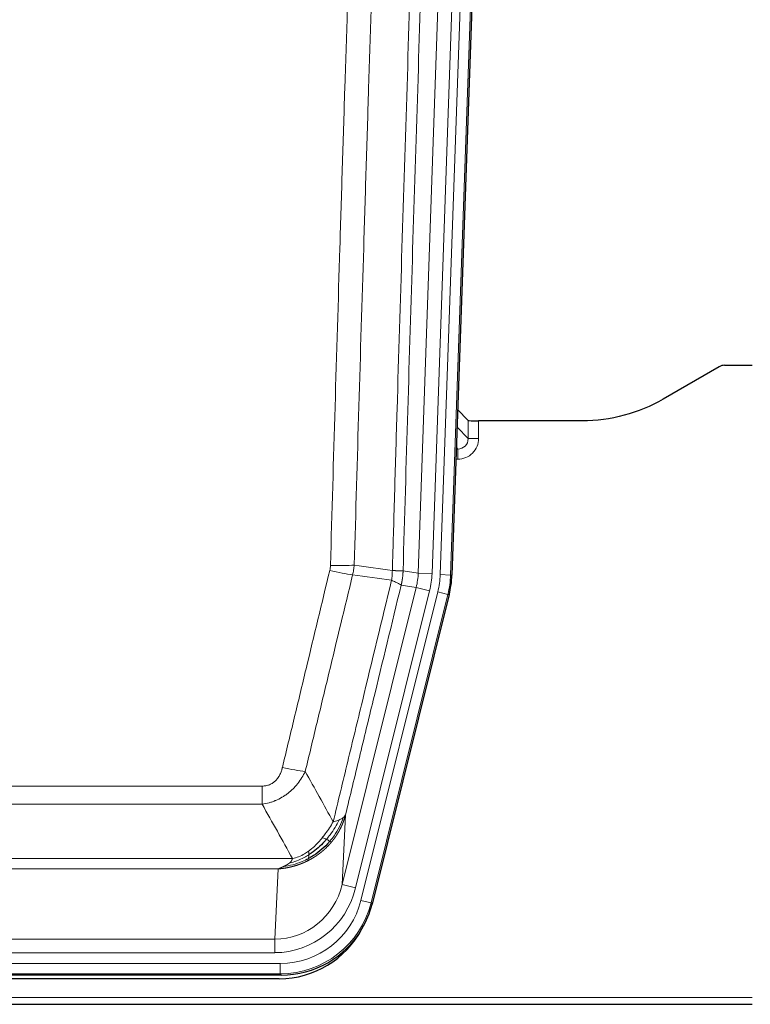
# Model space of a CAD drawing. Header units: inches. Extents: x 0 to 20790, y -12 to 14700.
# Tile 7 of 256: x 3000 to 3210, y 4053 to 4337. Entities that reach past the tile are written whole.
import ezdxf

# ---------------------------------------------------------------- set-up
doc = ezdxf.new("R2010")
doc.units = ezdxf.units.IN
doc.layers.add('1', color=7, linetype='Continuous', true_color=0xffffff)

msp = doc.modelspace()

# ---------------------------------------------------------------- linework, layer by layer
at = {"layer": '1', "color": 110, "linetype": 'Continuous', "lineweight": 13}
for p, q in [((3114.612, 4177.092), (3127.678, 4551.263)), ((3131.67, 4551.124), (3118.604, 4176.953)), ((3120.951, 4176.623), (3134.062, 4552.066)), ((3137.056, 4551.961), (3123.945, 4176.518)), ((3129.024, 4215.837), (3129.013, 4221.068)), ((3125.81, 4219.165), (3129.024, 4215.837)), ((3132.012, 4220.967), (3132.022, 4215.919)), ((3125.589, 4212.83), (3126.031, 4212.83)), ((3126.031, 4212.83), (3125.604, 4213.272)), ((3126.031, 4212.83), (3126.031, 4209.91)), ((3126.031, 4209.91), (3125.487, 4209.91)), ((3110.235, 4177.707), (3114.612, 4177.092)), ((3114.612, 4177.092), (3118.604, 4176.953)), ((3123.945, 4176.518), (3120.951, 4176.623)), ((3123.945, 4176.518), (3124.319, 4176.466)), ((3092.679, 4087.319), (3114.031, 4172.957)), ((3114.031, 4172.957), (3109.679, 4173.569)), ((3114.031, 4172.957), (3117.907, 4171.991)), ((3096.555, 4086.353), (3117.907, 4171.991)), ((3098.08, 4082.726), (3120.254, 4171.661)), ((3123.161, 4170.936), (3100.987, 4082.002)), ((3123.161, 4170.936), (3120.254, 4171.661)), ((3123.534, 4170.884), (3123.161, 4170.936)), ((2864.243, 4115.674), (3069.586, 4115.674)), ((3069.586, 4110.433), (3069.586, 4115.674)), ((3069.586, 4110.433), (2864.243, 4110.433)), ((3093.637, 4107.375), (3092.679, 4087.319)), ((2855.512, 4094.814), (3078.317, 4094.814)), ((3074.205, 4091.784), (2859.625, 4091.784)), ((3073.236, 4071.505), (3074.205, 4091.784)), ((3096.555, 4086.353), (3092.679, 4087.319)), ((3100.987, 4082.002), (3098.08, 4082.726)), ((3100.987, 4082.002), (3101.28, 4081.626)), ((2860.593, 4071.505), (3073.236, 4071.505)), ((3073.236, 4067.641), (3073.236, 4071.505)), ((3073.236, 4067.641), (2860.593, 4067.641)), ((2859.004, 4064.557), (3074.825, 4064.557)), ((3074.825, 4061.561), (3074.825, 4064.557)), ((3074.825, 4061.561), (2859.004, 4061.561)), ((3075.118, 4061.186), (3074.825, 4061.561)), ((2722.915, 4054.701), (3210.915, 4054.701))]:
    msp.add_line(p, q, dxfattribs=at)
at = {"layer": '1', "color": 2, "linetype": 'Continuous', "lineweight": 25}
for p, q in [((3137.437, 4552.111), (3124.319, 4176.466)), ((3201.459, 4236.579), (3185.294, 4227.237)), ((3202.957, 4236.981), (3210.915, 4236.981)), ((3129.013, 4221.068), (3125.986, 4224.203)), ((3161.915, 4220.967), (3132.012, 4220.967)), ((3123.534, 4170.884), (3101.28, 4081.626)), ((3075.118, 4061.186), (2858.711, 4061.186)), ((3074.526, 4060.144), (2859.303, 4060.144)), ((2722.915, 4052.754), (3210.915, 4052.754))]:
    msp.add_line(p, q, dxfattribs=at)
for centre, major_axis, ratio, start_param, end_param in [((3202.96, 4233.977), (0.923, -2.86), 0.9982885, 2.8298327, 3.3530369), ((3132.011, 4221.071), (3, 0), 0.0349646, 3.1753451, 4.712515), ((3097.299, 4177.417, 0), (-26.774, 3.763), 0.9986144, 3.0370169, 3.2461684), ((3075.06, 4088.223, 0), (-16.66, 21.323), 0.9977958, 3.5187977, 3.8037475), ((3074.501, 4087.16, 0), (-16.639, 21.297), 0.9990195, 2.4788434, 3.5628372), ((3075.06, 4088.223, 0), (-16.66, 21.323), 0.9977958, 2.4794378, 3.5187977)]:
    msp.add_ellipse(centre, major_axis=major_axis, ratio=ratio, start_param=start_param, end_param=end_param, dxfattribs=at)
at = {"layer": '1', "color": 110, "linetype": 'Continuous', "lineweight": 13}
for centre, major_axis, ratio, start_param, end_param in [((3126.019, 4215.919), (3.237, -5.067), 0.9977321, 5.7157535, 7.2865499), ((3126.019, 4215.841), (1.726, -2.474), 0.9943829, 5.6754356, 7.2462319), ((3132.022, 4215.841), (-3, -0.006), 0.0261769, 4.7123351, 6.249505), ((3089.282, 4180.412), (-9.996, 0.288), 0.1133347, 1.5740649, 2.3314742), ((3089.094, 4179.006), (-9.719, 2.353), 0.1107863, 1.5976112, 2.3432486), ((3094.586, 4177.798), (19.844, -2.789), 0.9980617, 6.1786096, 6.387761), ((3094.586, 4177.798, 0), (23.799, -3.345), 0.9986144, 6.1786096, 6.387761), ((3096.933, 4177.469, 0), (-23.799, 3.345), 0.9986144, 3.0370169, 3.2461684), ((3096.933, 4177.469), (26.766, -3.762), 0.9989218, 6.1786096, 6.387761), ((3075.433, 4122.431), (9.722, -2.342), 0.1329353, 4.744395, 5.4873531), ((3073.316, 4092.488), (-1.001, -20.961), 0.9530564, 0.0460885, 1.3674009), ((3073.316, 4092.488, 0), (-1.185, -24.82), 0.9658521, 0.0460885, 1.3674009), ((3074.773, 4088.59, 0), (-14.809, 18.954), 0.9977958, 2.4794378, 3.8037475), ((3074.773, 4088.59), (16.651, -21.313), 0.9982842, 5.6210305, 6.9453401)]:
    msp.add_ellipse(centre, major_axis=major_axis, ratio=ratio, start_param=start_param, end_param=end_param, dxfattribs=at)
for points, knots in [([(3107.146, 4177.838), (3107.202, 4179.771), (3107.258, 4181.705), (3107.37, 4185.572), (3107.538, 4191.374), (3107.934, 4204.915), (3108.277, 4216.527), (3108.97, 4239.76), (3109.911, 4270.76), (3111.369, 4317.324), (3112.374, 4348.41), (3112.948, 4365.908), (3113.011, 4367.853), (3113.139, 4371.741), (3113.332, 4377.575), (3113.783, 4391.188), (3114.175, 4402.859), (3114.503, 4412.585), (3114.569, 4414.531), (3114.701, 4418.422), (3114.899, 4424.258), (3115.364, 4437.875), (3115.767, 4449.545), (3116.579, 4472.886), (3117.676, 4504.004), (3118.804, 4535.117), (3119.375, 4550.672)], [0, 0, 0, 0, 0.015625, 0.015625, 0.03125, 0.0625, 0.125, 0.125, 0.25, 0.375, 0.5, 0.5, 0.515625, 0.515625, 0.53125, 0.5625, 0.625, 0.625, 0.640625, 0.640625, 0.65625, 0.6875, 0.75, 0.75, 0.875, 1, 1, 1, 1]), ([(3122.431, 4549.196), (3121.861, 4533.697), (3120.736, 4502.696), (3119.642, 4471.689), (3118.833, 4448.431), (3118.431, 4436.802), (3117.967, 4423.234), (3117.77, 4417.419), (3117.638, 4413.542), (3117.572, 4411.604), (3117.245, 4401.912), (3116.854, 4390.283), (3116.404, 4376.719), (3116.212, 4370.907), (3116.084, 4367.032), (3116.021, 4365.094), (3115.448, 4347.659), (3114.447, 4316.686), (3112.992, 4270.29), (3111.586, 4223.961), (3110.68, 4193.118), (3110.235, 4177.707)], [0, 0, 0, 0, 0.125, 0.25, 0.25, 0.3125, 0.34375, 0.359375, 0.359375, 0.375, 0.375, 0.4375, 0.46875, 0.484375, 0.484375, 0.5, 0.5, 0.625, 0.75, 0.875, 1, 1, 1, 1]), ([(3089.282, 4179.278), (3089.719, 4194.516), (3090.61, 4225.016), (3091.53, 4255.564), (3092.232, 4278.493), (3092.468, 4286.138), (3092.944, 4301.436), (3093.184, 4309.088), (3093.909, 4332.052), (3094.4, 4347.368), (3095.024, 4366.522), (3095.149, 4370.353), (3095.401, 4378.014), (3095.779, 4389.506), (3096.161, 4400.999), (3096.932, 4423.984), (3097.974, 4454.631), (3099.582, 4500.603), (3100.683, 4531.252), (3101.24, 4546.576)], [0, 0, 0, 0, 0.125, 0.25, 0.25, 0.3125, 0.3125, 0.375, 0.375, 0.5, 0.5, 0.53125, 0.53125, 0.5625, 0.625, 0.625, 0.75, 0.875, 1, 1, 1, 1]), ([(3108.123, 4546.233), (3107.565, 4530.927), (3106.463, 4500.317), (3104.853, 4454.402), (3103.81, 4423.793), (3103.038, 4400.837), (3102.655, 4389.359), (3102.276, 4377.881), (3102.025, 4370.229), (3101.899, 4366.403), (3101.275, 4347.273), (3100.783, 4331.976), (3100.057, 4309.04), (3099.817, 4301.398), (3099.34, 4286.119), (3099.104, 4278.483), (3098.401, 4255.583), (3097.479, 4225.074), (3096.588, 4194.611), (3096.149, 4179.392)], [0, 0, 0, 0, 0.125, 0.25, 0.375, 0.375, 0.4375, 0.46875, 0.46875, 0.5, 0.5, 0.625, 0.625, 0.6875, 0.6875, 0.75, 0.75, 0.875, 1, 1, 1, 1]), ([(3089.282, 4179.278), (3089.275, 4179.04), (3089.256, 4178.803), (3089.194, 4178.332), (3089.15, 4178.099), (3089.094, 4177.867)], [0, 0, 0, 0, 0.5, 0.5, 1, 1, 1, 1]), ([(3075.433, 4121.065), (3076.567, 4125.792), (3077.702, 4130.521), (3079.975, 4139.983), (3081.112, 4144.715), (3084.527, 4158.916), (3086.809, 4168.388), (3089.094, 4177.867)], [0, 0, 0, 0, 0.25, 0.25, 0.5, 0.5, 1, 1, 1, 1]), ([(3095.691, 4176.593), (3093.402, 4167.128), (3091.118, 4157.668), (3087.699, 4143.487), (3086.56, 4138.761), (3084.285, 4129.313), (3083.148, 4124.591), (3082.013, 4119.87)], [0, 0, 0, 0, 0.5, 0.5, 0.75, 0.75, 1, 1, 1, 1]), ([(3107.146, 4177.838), (3107.125, 4177.36), (3107.11, 4176.884), (3107.051, 4175.939), (3107.009, 4175.47), (3106.934, 4175.004)], [0, 0, 0, 0, 0.5, 0.5, 1, 1, 1, 1]), ([(3107.146, 4177.838), (3107.159, 4177.837), (3107.184, 4177.835), (3107.222, 4177.831), (3107.26, 4177.828), (3107.298, 4177.825), (3107.337, 4177.822), (3107.375, 4177.819), (3107.414, 4177.816), (3107.452, 4177.813), (3107.491, 4177.81), (3107.53, 4177.807), (3107.569, 4177.804), (3107.608, 4177.801), (3107.647, 4177.798), (3107.686, 4177.795), (3107.725, 4177.792), (3107.764, 4177.79), (3107.803, 4177.787), (3107.842, 4177.784), (3107.881, 4177.781), (3107.921, 4177.779), (3107.96, 4177.776), (3107.999, 4177.774), (3108.038, 4177.771), (3108.077, 4177.769), (3108.117, 4177.766), (3108.156, 4177.764), (3108.195, 4177.761), (3108.234, 4177.759), (3108.273, 4177.756), (3108.312, 4177.754), (3108.35, 4177.752), (3108.389, 4177.75), (3108.428, 4177.747), (3108.466, 4177.745), (3108.505, 4177.743), (3108.543, 4177.741), (3108.581, 4177.739), (3108.619, 4177.737), (3108.657, 4177.735), (3108.694, 4177.733), (3108.732, 4177.732), (3108.769, 4177.73), (3108.806, 4177.728), (3108.843, 4177.726), (3108.88, 4177.725), (3108.916, 4177.723), (3108.953, 4177.722), (3108.989, 4177.72), (3109.024, 4177.719), (3109.06, 4177.717), (3109.095, 4177.716), (3109.13, 4177.715), (3109.164, 4177.713), (3109.199, 4177.712), (3109.233, 4177.711), (3109.266, 4177.71), (3109.299, 4177.709), (3109.335, 4177.708), (3109.372, 4177.707), (3109.41, 4177.706), (3109.447, 4177.705), (3109.484, 4177.704), (3109.52, 4177.703), (3109.555, 4177.702), (3109.589, 4177.702), (3109.623, 4177.701), (3109.655, 4177.7), (3109.687, 4177.7), (3109.718, 4177.699), (3109.748, 4177.699), (3109.777, 4177.699), (3109.805, 4177.698), (3109.833, 4177.698), (3109.86, 4177.698), (3109.885, 4177.698), (3109.91, 4177.698), (3109.934, 4177.697), (3109.957, 4177.698), (3109.98, 4177.698), (3110.001, 4177.698), (3110.022, 4177.698), (3110.041, 4177.698), (3110.06, 4177.698), (3110.078, 4177.699), (3110.095, 4177.699), (3110.111, 4177.699), (3110.126, 4177.7), (3110.141, 4177.7), (3110.154, 4177.701), (3110.167, 4177.701), (3110.179, 4177.702), (3110.189, 4177.703), (3110.199, 4177.703), (3110.208, 4177.704), (3110.216, 4177.705), (3110.224, 4177.706), (3110.23, 4177.706), (3110.234, 4177.707), (3110.235, 4177.707)], [0, 0, 0, 0, 0.0069372, 0.0139334, 0.0209887, 0.028103, 0.0352764, 0.0425088, 0.0498003, 0.0571509, 0.0645605, 0.0720292, 0.0795569, 0.0871437, 0.0947896, 0.1024945, 0.1102584, 0.1180815, 0.1259636, 0.1339048, 0.141905, 0.1499643, 0.1580827, 0.1662601, 0.1744966, 0.1827922, 0.1911468, 0.1995605, 0.2080333, 0.2165651, 0.225156, 0.233806, 0.2425151, 0.2512832, 0.2601104, 0.2689967, 0.277942, 0.2869465, 0.29601, 0.3051325, 0.3143142, 0.3235549, 0.3328547, 0.3422136, 0.3516315, 0.3611085, 0.3706446, 0.3802398, 0.3898941, 0.3996074, 0.4093798, 0.4192113, 0.4291019, 0.4390515, 0.4490602, 0.459128, 0.4692549, 0.4794409, 0.4896859, 0.4999901, 0.5124905, 0.524991, 0.5374914, 0.5499918, 0.5624922, 0.5749926, 0.587493, 0.5999934, 0.6124937, 0.6249941, 0.6374944, 0.6499948, 0.6624951, 0.6749954, 0.6874957, 0.699996, 0.7124963, 0.7249966, 0.7374968, 0.7499971, 0.7624973, 0.7749976, 0.7874978, 0.799998, 0.8124982, 0.8249984, 0.8374986, 0.8499988, 0.8624989, 0.8749991, 0.8874992, 0.8999993, 0.9124995, 0.9249996, 0.9374997, 0.9499998, 0.9624998, 0.9749999, 0.9875, 1, 1, 1, 1]), ([(3110.235, 4177.707), (3110.235, 4177.694), (3110.234, 4177.647), (3110.23, 4177.545), (3110.223, 4177.379), (3110.212, 4177.149), (3110.193, 4176.856), (3110.164, 4176.5), (3110.123, 4176.081), (3110.079, 4175.722), (3110.04, 4175.446), (3110.015, 4175.275), (3109.989, 4175.108), (3109.962, 4174.946), (3109.934, 4174.789), (3109.907, 4174.635), (3109.878, 4174.487), (3109.85, 4174.342), (3109.822, 4174.203), (3109.793, 4174.067), (3109.764, 4173.936), (3109.736, 4173.81), (3109.708, 4173.688), (3109.689, 4173.608), (3109.679, 4173.569)], [0, 0, 0, 0, 0.0092499, 0.0337179, 0.073404, 0.128308, 0.1984299, 0.2837694, 0.3843264, 0.5001005, 0.5424888, 0.5838484, 0.6241794, 0.6634821, 0.7017567, 0.7390032, 0.7752221, 0.8104134, 0.8445775, 0.8777146, 0.909825, 0.9409091, 0.9709673, 1, 1, 1, 1]), ([(3090.08, 4105.361), (3091.478, 4111.155), (3092.877, 4116.952), (3095.68, 4128.55), (3097.083, 4134.351), (3101.296, 4151.763), (3104.112, 4163.379), (3106.934, 4175.004)], [0, 0, 0, 0, 0.25, 0.25, 0.5, 0.5, 1, 1, 1, 1]), ([(3109.679, 4173.569), (3106.993, 4162.521), (3104.314, 4151.48), (3100.303, 4134.931), (3098.967, 4129.417), (3096.3, 4118.392), (3094.967, 4112.882), (3093.637, 4107.375)], [0, 0, 0, 0, 0.5, 0.5, 0.75, 0.75, 1, 1, 1, 1]), ([(3106.934, 4175.004), (3107.343, 4174.811), (3107.715, 4174.637), (3108.374, 4174.327), (3108.659, 4174.19), (3109.131, 4173.953), (3109.317, 4173.853), (3109.58, 4173.686), (3109.658, 4173.62), (3109.679, 4173.569)], [0, 0, 0, 0, 0.25, 0.25, 0.5, 0.5, 0.75, 0.75, 1, 1, 1, 1]), ([(3075.433, 4121.065), (3075.412, 4120.977), (3075.39, 4120.89), (3075.344, 4120.715), (3075.32, 4120.629), (3075.244, 4120.37), (3075.19, 4120.199), (3075.072, 4119.861), (3075.008, 4119.694), (3074.872, 4119.364), (3074.798, 4119.201), (3074.641, 4118.88), (3074.557, 4118.721), (3074.422, 4118.488), (3074.375, 4118.411), (3074.279, 4118.258), (3074.229, 4118.182), (3074.075, 4117.958), (3073.967, 4117.814), (3073.739, 4117.535), (3073.62, 4117.401), (3073.43, 4117.208), (3073.333, 4117.113), (3073.232, 4117.022), (3073.164, 4116.962), (3073.129, 4116.932), (3072.955, 4116.786), (3072.81, 4116.677), (3072.363, 4116.375), (3072.047, 4116.206), (3071.626, 4116.036), (3071.541, 4116.004), (3071.368, 4115.945), (3071.281, 4115.917), (3071.02, 4115.842), (3070.844, 4115.801), (3070.489, 4115.737), (3070.31, 4115.713), (3069.95, 4115.682), (3069.769, 4115.674), (3069.586, 4115.674)], [0, 0, 0, 0, 0.03125, 0.03125, 0.0625, 0.0625, 0.125, 0.125, 0.1875, 0.1875, 0.25, 0.25, 0.3125, 0.3125, 0.34375, 0.34375, 0.375, 0.375, 0.4375, 0.4375, 0.5, 0.5, 0.53125, 0.546875, 0.546875, 0.5625, 0.5625, 0.625, 0.625, 0.75, 0.75, 0.78125, 0.78125, 0.8125, 0.8125, 0.875, 0.875, 0.9375, 0.9375, 1, 1, 1, 1]), ([(3082.013, 4119.87), (3081.715, 4119.259), (3081.389, 4118.667), (3080.676, 4117.523), (3080.29, 4116.971), (3079.661, 4116.175), (3079.389, 4115.85), (3079.104, 4115.534), (3078.989, 4115.408), (3078.931, 4115.345), (3078.755, 4115.159), (3078.637, 4115.037), (3078.034, 4114.437), (3077.525, 4113.987), (3076.853, 4113.466), (3076.717, 4113.364), (3076.51, 4113.214), (3076.44, 4113.164), (3076.3, 4113.066), (3076.23, 4113.018), (3075.878, 4112.78), (3075.591, 4112.599), (3074.715, 4112.085), (3074.11, 4111.781), (3073.407, 4111.483), (3073.328, 4111.451), (3073.171, 4111.387), (3073.091, 4111.356), (3072.853, 4111.264), (3072.694, 4111.206), (3072.214, 4111.039), (3071.892, 4110.938), (3070.917, 4110.668), (3070.256, 4110.53), (3069.586, 4110.433)], [0, 0, 0, 0, 0.125, 0.125, 0.25, 0.25, 0.3125, 0.328125, 0.328125, 0.34375, 0.34375, 0.375, 0.375, 0.5, 0.5, 0.53125, 0.53125, 0.546875, 0.546875, 0.5625, 0.5625, 0.625, 0.625, 0.75, 0.75, 0.765625, 0.765625, 0.78125, 0.78125, 0.8125, 0.8125, 0.875, 0.875, 1, 1, 1, 1]), ([(3090.08, 4105.361), (3089.387, 4104.22), (3088.621, 4103.032), (3087.494, 4101.502), (3087.204, 4101.124), (3086.905, 4100.754)], [0, 0, 0, 0, 0.75, 0.75, 1, 1, 1, 1]), ([(3091.787, 4105.92), (3091.089, 4104.455), (3090.218, 4103), (3088.857, 4101.181), (3088.5, 4100.737), (3088.129, 4100.305)], [0, 0, 0, 0, 0.75, 0.75, 1, 1, 1, 1]), ([(3092.998, 4106.592), (3092.385, 4104.779), (3091.489, 4103), (3089.96, 4100.818), (3089.55, 4100.288), (3089.115, 4099.778)], [0, 0, 0, 0, 0.75, 0.75, 1, 1, 1, 1]), ([(3093.637, 4107.375), (3093.631, 4107.352), (3093.619, 4107.306), (3093.601, 4107.238), (3093.583, 4107.17), (3093.564, 4107.102), (3093.546, 4107.034), (3093.527, 4106.967), (3093.508, 4106.9), (3093.489, 4106.834), (3093.469, 4106.767), (3093.45, 4106.701), (3093.43, 4106.636), (3093.411, 4106.57), (3093.391, 4106.505), (3093.371, 4106.44), (3093.35, 4106.376), (3093.33, 4106.311), (3093.309, 4106.247), (3093.289, 4106.184), (3093.268, 4106.12), (3093.247, 4106.057), (3093.226, 4105.994), (3093.205, 4105.932), (3093.183, 4105.87), (3093.162, 4105.808), (3093.14, 4105.746), (3093.118, 4105.685), (3093.097, 4105.624), (3093.075, 4105.563), (3093.053, 4105.503), (3093.03, 4105.443), (3093.008, 4105.383), (3092.986, 4105.323), (3092.963, 4105.264), (3092.94, 4105.205), (3092.918, 4105.146), (3092.895, 4105.088), (3092.872, 4105.03), (3092.849, 4104.972), (3092.826, 4104.914), (3092.803, 4104.857), (3092.779, 4104.8), (3092.756, 4104.744), (3092.732, 4104.687), (3092.709, 4104.631), (3092.685, 4104.575), (3092.662, 4104.52), (3092.638, 4104.465), (3092.614, 4104.41), (3092.59, 4104.355), (3092.566, 4104.301), (3092.542, 4104.247), (3092.518, 4104.193), (3092.494, 4104.14), (3092.469, 4104.086), (3092.445, 4104.034), (3092.421, 4103.981), (3092.396, 4103.929), (3092.372, 4103.877), (3092.347, 4103.825), (3092.323, 4103.773), (3092.298, 4103.722), (3092.273, 4103.671), (3092.249, 4103.621), (3092.224, 4103.57), (3092.199, 4103.52), (3092.175, 4103.47), (3092.15, 4103.421), (3092.125, 4103.372), (3092.1, 4103.323), (3092.075, 4103.274), (3092.05, 4103.226), (3092.025, 4103.177), (3092, 4103.13), (3091.975, 4103.082), (3091.95, 4103.035), (3091.925, 4102.988), (3091.9, 4102.941), (3091.875, 4102.895), (3091.85, 4102.848), (3091.825, 4102.802), (3091.8, 4102.757), (3091.775, 4102.711), (3091.75, 4102.666), (3091.725, 4102.622), (3091.7, 4102.577), (3091.674, 4102.533), (3091.649, 4102.489), (3091.624, 4102.445), (3091.599, 4102.401), (3091.574, 4102.358), (3091.549, 4102.315), (3091.524, 4102.273), (3091.499, 4102.23), (3091.474, 4102.188), (3091.449, 4102.146), (3091.424, 4102.105), (3091.399, 4102.063), (3091.375, 4102.022), (3091.35, 4101.981), (3091.325, 4101.941), (3091.3, 4101.9), (3091.275, 4101.86), (3091.25, 4101.821), (3091.226, 4101.781), (3091.201, 4101.742), (3091.176, 4101.703), (3091.152, 4101.664), (3091.127, 4101.625), (3091.103, 4101.587), (3091.078, 4101.549), (3091.054, 4101.512), (3091.029, 4101.474), (3091.005, 4101.437), (3090.981, 4101.4), (3090.956, 4101.363), (3090.932, 4101.327), (3090.908, 4101.29), (3090.884, 4101.254), (3090.86, 4101.219), (3090.836, 4101.183), (3090.812, 4101.148), (3090.788, 4101.113), (3090.764, 4101.078), (3090.741, 4101.044), (3090.717, 4101.009), (3090.693, 4100.975), (3090.67, 4100.942), (3090.646, 4100.908), (3090.623, 4100.875), (3090.6, 4100.842), (3090.576, 4100.809), (3090.553, 4100.776), (3090.53, 4100.744), (3090.507, 4100.712), (3090.484, 4100.68), (3090.461, 4100.649), (3090.439, 4100.617), (3090.416, 4100.586), (3090.393, 4100.555), (3090.371, 4100.524), (3090.348, 4100.494), (3090.326, 4100.464), (3090.303, 4100.434), (3090.281, 4100.404), (3090.259, 4100.375), (3090.237, 4100.345), (3090.215, 4100.316), (3090.193, 4100.287), (3090.172, 4100.259), (3090.15, 4100.23), (3090.128, 4100.202), (3090.107, 4100.174), (3090.086, 4100.147), (3090.064, 4100.119), (3090.043, 4100.092), (3090.022, 4100.065), (3090.001, 4100.038), (3089.98, 4100.012), (3089.96, 4099.985), (3089.939, 4099.959), (3089.918, 4099.933), (3089.898, 4099.908), (3089.878, 4099.882), (3089.857, 4099.857), (3089.837, 4099.832), (3089.817, 4099.807), (3089.797, 4099.782), (3089.778, 4099.758), (3089.758, 4099.734), (3089.738, 4099.71), (3089.719, 4099.686), (3089.7, 4099.663), (3089.681, 4099.639), (3089.661, 4099.616), (3089.643, 4099.593), (3089.624, 4099.571), (3089.611, 4099.556), (3089.605, 4099.548)], [0, 0, 0, 0, 0.0080212, 0.0160154, 0.0239827, 0.0319231, 0.0398365, 0.0477229, 0.0555824, 0.0634149, 0.0712205, 0.0789992, 0.0867509, 0.0944756, 0.1021734, 0.1098443, 0.1174881, 0.1251051, 0.1326951, 0.1402581, 0.1477942, 0.1553034, 0.1627856, 0.1702408, 0.1776691, 0.1850704, 0.1924448, 0.1997923, 0.2071128, 0.2144063, 0.2216729, 0.2289126, 0.2361253, 0.243311, 0.2504698, 0.2576016, 0.2647065, 0.2717845, 0.2788355, 0.2858595, 0.2928566, 0.2998268, 0.30677, 0.3136862, 0.3205755, 0.3274379, 0.3342733, 0.3410817, 0.3478632, 0.3546178, 0.3613454, 0.3680461, 0.3747198, 0.3813665, 0.3879863, 0.3945792, 0.4011451, 0.4076841, 0.4141961, 0.4206811, 0.4271393, 0.4335704, 0.4399746, 0.4463519, 0.4527022, 0.4590256, 0.465322, 0.4715915, 0.477834, 0.4840496, 0.4902382, 0.4963999, 0.5025346, 0.5086424, 0.5147232, 0.5207771, 0.526804, 0.532804, 0.5387771, 0.5447232, 0.5506423, 0.5565345, 0.5623997, 0.568238, 0.5740494, 0.5798338, 0.5855912, 0.5913217, 0.5970253, 0.6027019, 0.6083515, 0.6139742, 0.61957, 0.6251388, 0.6306807, 0.6361956, 0.6416836, 0.6471446, 0.6525787, 0.6579858, 0.663366, 0.6687192, 0.6740455, 0.6793448, 0.6846172, 0.6898627, 0.6950812, 0.7002727, 0.7054373, 0.710575, 0.7156857, 0.7207694, 0.7258262, 0.7308561, 0.735859, 0.740835, 0.745784, 0.7507061, 0.7556012, 0.7604694, 0.7653107, 0.7701249, 0.7749123, 0.7796727, 0.7844061, 0.7891127, 0.7937922, 0.7984448, 0.8030705, 0.8076692, 0.812241, 0.8167858, 0.8213037, 0.8257947, 0.8302587, 0.8346957, 0.8391058, 0.843489, 0.8478452, 0.8521745, 0.8564768, 0.8607522, 0.8650006, 0.8692221, 0.8734166, 0.8775842, 0.8817249, 0.8858386, 0.8899254, 0.8939852, 0.8980181, 0.902024, 0.906003, 0.909955, 0.9138802, 0.9177783, 0.9216495, 0.9254938, 0.9293111, 0.9331015, 0.936865, 0.9406015, 0.944311, 0.9479937, 0.9516493, 0.9552781, 0.9588799, 0.9624547, 0.9660026, 0.9695236, 0.9730176, 0.9764847, 0.9799249, 0.9833381, 0.9867243, 0.9900837, 0.993416, 0.9967215, 1, 1, 1, 1]), ([(3091.787, 4105.92), (3091.664, 4105.869), (3091.536, 4105.819), (3091.204, 4105.696), (3090.993, 4105.626), (3090.552, 4105.489), (3090.321, 4105.424), (3090.08, 4105.361)], [0, 0, 0, 0, 0.25, 0.25, 0.625, 0.625, 1, 1, 1, 1]), ([(3092.998, 4106.592), (3092.959, 4106.561), (3092.918, 4106.531), (3092.751, 4106.412), (3092.612, 4106.326), (3092.308, 4106.158), (3092.144, 4106.076), (3091.909, 4105.971), (3091.849, 4105.946), (3091.787, 4105.92)], [0, 0, 0, 0, 0.125, 0.125, 0.5, 0.5, 0.875, 0.875, 1, 1, 1, 1]), ([(3093.637, 4107.375), (3093.552, 4107.166), (3093.41, 4106.967), (3093.147, 4106.714), (3093.075, 4106.653), (3092.998, 4106.592)], [0, 0, 0, 0, 0.75, 0.75, 1, 1, 1, 1]), ([(3089.605, 4099.548), (3089.59, 4099.531), (3089.561, 4099.495), (3089.517, 4099.443), (3089.472, 4099.391), (3089.428, 4099.339), (3089.383, 4099.287), (3089.339, 4099.235), (3089.294, 4099.184), (3089.249, 4099.133), (3089.204, 4099.082), (3089.159, 4099.031), (3089.114, 4098.981), (3089.069, 4098.93), (3089.024, 4098.88), (3088.978, 4098.83), (3088.933, 4098.781), (3088.887, 4098.731), (3088.841, 4098.682), (3088.795, 4098.633), (3088.75, 4098.585), (3088.704, 4098.536), (3088.658, 4098.488), (3088.611, 4098.44), (3088.565, 4098.392), (3088.519, 4098.344), (3088.472, 4098.297), (3088.426, 4098.25), (3088.379, 4098.203), (3088.333, 4098.156), (3088.286, 4098.109), (3088.239, 4098.063), (3088.193, 4098.017), (3088.146, 4097.971), (3088.099, 4097.925), (3088.052, 4097.88), (3088.004, 4097.835), (3087.957, 4097.79), (3087.91, 4097.745), (3087.863, 4097.7), (3087.815, 4097.656), (3087.768, 4097.612), (3087.72, 4097.568), (3087.673, 4097.524), (3087.625, 4097.481), (3087.577, 4097.437), (3087.53, 4097.394), (3087.482, 4097.351), (3087.434, 4097.309), (3087.386, 4097.266), (3087.338, 4097.224), (3087.29, 4097.182), (3087.242, 4097.14), (3087.194, 4097.099), (3087.146, 4097.057), (3087.098, 4097.016), (3087.049, 4096.975), (3087.001, 4096.934), (3086.953, 4096.894), (3086.904, 4096.853), (3086.856, 4096.813), (3086.807, 4096.773), (3086.759, 4096.733), (3086.71, 4096.694), (3086.662, 4096.655), (3086.613, 4096.616), (3086.565, 4096.577), (3086.516, 4096.538), (3086.467, 4096.499), (3086.419, 4096.461), (3086.37, 4096.423), (3086.321, 4096.385), (3086.272, 4096.347), (3086.223, 4096.31), (3086.174, 4096.273), (3086.126, 4096.236), (3086.077, 4096.199), (3086.028, 4096.162), (3085.979, 4096.126), (3085.93, 4096.089), (3085.881, 4096.053), (3085.832, 4096.017), (3085.783, 4095.982), (3085.734, 4095.946), (3085.685, 4095.911), (3085.636, 4095.876), (3085.586, 4095.841), (3085.537, 4095.806), (3085.488, 4095.772), (3085.439, 4095.738), (3085.39, 4095.703), (3085.341, 4095.67), (3085.292, 4095.636), (3085.242, 4095.602), (3085.193, 4095.569), (3085.144, 4095.536), (3085.095, 4095.503), (3085.046, 4095.47), (3084.997, 4095.438), (3084.947, 4095.405), (3084.898, 4095.373), (3084.849, 4095.341), (3084.8, 4095.309), (3084.751, 4095.278), (3084.701, 4095.246), (3084.652, 4095.215), (3084.603, 4095.184), (3084.554, 4095.153), (3084.505, 4095.123), (3084.456, 4095.092), (3084.407, 4095.062), (3084.357, 4095.032), (3084.308, 4095.002), (3084.259, 4094.972), (3084.21, 4094.942), (3084.161, 4094.913), (3084.112, 4094.884), (3084.063, 4094.855), (3084.014, 4094.826), (3083.965, 4094.797), (3083.916, 4094.769), (3083.867, 4094.74), (3083.818, 4094.712), (3083.769, 4094.684), (3083.72, 4094.657), (3083.671, 4094.629), (3083.622, 4094.602), (3083.573, 4094.574), (3083.525, 4094.547), (3083.476, 4094.52), (3083.427, 4094.494), (3083.378, 4094.467), (3083.329, 4094.441), (3083.281, 4094.415), (3083.232, 4094.388), (3083.183, 4094.363), (3083.135, 4094.337), (3083.086, 4094.311), (3083.038, 4094.286), (3082.989, 4094.261), (3082.941, 4094.236), (3082.892, 4094.211), (3082.844, 4094.186), (3082.795, 4094.162), (3082.747, 4094.137), (3082.699, 4094.113), (3082.65, 4094.089), (3082.618, 4094.073), (3082.602, 4094.065)], [0, 0, 0, 0, 0.0076941, 0.0153765, 0.0230472, 0.0307061, 0.0383534, 0.045989, 0.0536129, 0.061225, 0.0688255, 0.0764143, 0.0839914, 0.0915567, 0.0991104, 0.1066524, 0.1141827, 0.1217013, 0.1292082, 0.1367034, 0.1441869, 0.1516588, 0.1591189, 0.1665674, 0.1740041, 0.1814292, 0.1888426, 0.1962444, 0.2036344, 0.2110128, 0.2183794, 0.2257344, 0.2330778, 0.2404094, 0.2477294, 0.2550377, 0.2623343, 0.2696193, 0.2768926, 0.2841542, 0.2914041, 0.2986424, 0.305869, 0.313084, 0.3202872, 0.3274789, 0.3346588, 0.3418271, 0.3489838, 0.3561287, 0.3632621, 0.3703837, 0.3774937, 0.3845921, 0.3916788, 0.3987539, 0.4058173, 0.412869, 0.4199092, 0.4269376, 0.4339544, 0.4409596, 0.4479532, 0.454935, 0.4619053, 0.4688639, 0.4758109, 0.4827462, 0.4896699, 0.496582, 0.5034825, 0.5103713, 0.5172485, 0.524114, 0.5309679, 0.5378102, 0.5446409, 0.55146, 0.5582674, 0.5650632, 0.5718474, 0.57862, 0.5853809, 0.5921303, 0.598868, 0.6055941, 0.6123087, 0.6190116, 0.6257029, 0.6323825, 0.6390506, 0.6457071, 0.652352, 0.6589853, 0.665607, 0.672217, 0.6788155, 0.6854024, 0.6919777, 0.6985414, 0.7050935, 0.7116341, 0.718163, 0.7246804, 0.7311862, 0.7376804, 0.744163, 0.750634, 0.7570935, 0.7635413, 0.7699776, 0.7764024, 0.7828155, 0.7892171, 0.7956072, 0.8019856, 0.8083525, 0.8147079, 0.8210516, 0.8273839, 0.8337045, 0.8400136, 0.8463112, 0.8525972, 0.8588716, 0.8651345, 0.8713859, 0.8776257, 0.8838539, 0.8900706, 0.8962758, 0.9024695, 0.9086516, 0.9148221, 0.9209812, 0.9271287, 0.9332646, 0.9393891, 0.945502, 0.9516034, 0.9576933, 0.9637717, 0.9698385, 0.9758938, 0.9819376, 0.9879699, 0.9939907, 1, 1, 1, 1]), ([(3086.905, 4100.754), (3086.755, 4100.569), (3086.604, 4100.386), (3085.989, 4099.662), (3085.51, 4099.141), (3084.516, 4098.16), (3084.001, 4097.7), (3083.294, 4097.141), (3083.116, 4097.006), (3082.935, 4096.876)], [0, 0, 0, 0, 0.125, 0.125, 0.5, 0.5, 0.875, 0.875, 1, 1, 1, 1]), ([(3088.129, 4100.305), (3088.03, 4100.353), (3087.929, 4100.401), (3087.672, 4100.515), (3087.515, 4100.579), (3087.204, 4100.686), (3087.051, 4100.728), (3086.905, 4100.754)], [0, 0, 0, 0, 0.25, 0.25, 0.625, 0.625, 1, 1, 1, 1]), ([(3089.115, 4099.778), (3089.084, 4099.795), (3089.052, 4099.813), (3088.917, 4099.888), (3088.804, 4099.951), (3088.555, 4100.087), (3088.419, 4100.159), (3088.227, 4100.257), (3088.178, 4100.281), (3088.129, 4100.305)], [0, 0, 0, 0, 0.125, 0.125, 0.5, 0.5, 0.875, 0.875, 1, 1, 1, 1]), ([(3089.605, 4099.548), (3089.534, 4099.561), (3089.434, 4099.606), (3089.233, 4099.713), (3089.176, 4099.744), (3089.115, 4099.778)], [0, 0, 0, 0, 0.75, 0.75, 1, 1, 1, 1]), ([(3082.935, 4096.876), (3082.575, 4096.615), (3082.208, 4096.373), (3080.714, 4095.492), (3079.538, 4095.027), (3078.317, 4094.814)], [0, 0, 0, 0, 0.25, 0.25, 1, 1, 1, 1]), ([(3083.086, 4095.894), (3083.087, 4095.992), (3083.086, 4096.089), (3083.072, 4096.323), (3083.056, 4096.457), (3083.008, 4096.693), (3082.976, 4096.796), (3082.935, 4096.876)], [0, 0, 0, 0, 0.25, 0.25, 0.625, 0.625, 1, 1, 1, 1]), ([(3082.602, 4094.065), (3082.581, 4094.055), (3082.537, 4094.033), (3082.472, 4094.002), (3082.407, 4093.97), (3082.342, 4093.939), (3082.277, 4093.908), (3082.212, 4093.878), (3082.147, 4093.847), (3082.082, 4093.817), (3082.017, 4093.787), (3081.951, 4093.758), (3081.886, 4093.728), (3081.821, 4093.699), (3081.756, 4093.67), (3081.691, 4093.641), (3081.626, 4093.613), (3081.56, 4093.585), (3081.495, 4093.557), (3081.43, 4093.529), (3081.365, 4093.501), (3081.299, 4093.474), (3081.234, 4093.447), (3081.169, 4093.42), (3081.104, 4093.394), (3081.038, 4093.367), (3080.973, 4093.341), (3080.908, 4093.316), (3080.843, 4093.29), (3080.777, 4093.265), (3080.712, 4093.239), (3080.647, 4093.215), (3080.582, 4093.19), (3080.517, 4093.165), (3080.451, 4093.141), (3080.386, 4093.117), (3080.321, 4093.094), (3080.256, 4093.07), (3080.191, 4093.047), (3080.126, 4093.024), (3080.061, 4093.001), (3079.996, 4092.978), (3079.931, 4092.956), (3079.865, 4092.934), (3079.8, 4092.912), (3079.735, 4092.89), (3079.671, 4092.869), (3079.606, 4092.848), (3079.541, 4092.827), (3079.476, 4092.806), (3079.411, 4092.785), (3079.346, 4092.765), (3079.281, 4092.745), (3079.216, 4092.725), (3079.152, 4092.705), (3079.087, 4092.686), (3079.022, 4092.667), (3078.958, 4092.648), (3078.893, 4092.629), (3078.828, 4092.61), (3078.764, 4092.592), (3078.699, 4092.574), (3078.635, 4092.556), (3078.57, 4092.538), (3078.506, 4092.52), (3078.442, 4092.503), (3078.377, 4092.486), (3078.313, 4092.469), (3078.249, 4092.452), (3078.185, 4092.436), (3078.121, 4092.42), (3078.056, 4092.404), (3077.992, 4092.388), (3077.928, 4092.372), (3077.864, 4092.357), (3077.801, 4092.342), (3077.737, 4092.326), (3077.673, 4092.312), (3077.609, 4092.297), (3077.546, 4092.283), (3077.482, 4092.268), (3077.418, 4092.254), (3077.355, 4092.241), (3077.291, 4092.227), (3077.228, 4092.214), (3077.165, 4092.2), (3077.101, 4092.187), (3077.038, 4092.175), (3076.975, 4092.162), (3076.912, 4092.149), (3076.849, 4092.137), (3076.786, 4092.125), (3076.723, 4092.113), (3076.66, 4092.102), (3076.597, 4092.09), (3076.534, 4092.079), (3076.472, 4092.068), (3076.409, 4092.057), (3076.346, 4092.046), (3076.284, 4092.036), (3076.221, 4092.025), (3076.159, 4092.015), (3076.097, 4092.005), (3076.035, 4091.995), (3075.973, 4091.986), (3075.91, 4091.976), (3075.849, 4091.967), (3075.787, 4091.958), (3075.725, 4091.949), (3075.663, 4091.941), (3075.601, 4091.932), (3075.54, 4091.924), (3075.478, 4091.916), (3075.417, 4091.908), (3075.355, 4091.9), (3075.294, 4091.892), (3075.233, 4091.885), (3075.172, 4091.878), (3075.111, 4091.87), (3075.05, 4091.863), (3074.989, 4091.857), (3074.928, 4091.85), (3074.867, 4091.844), (3074.806, 4091.837), (3074.746, 4091.831), (3074.685, 4091.825), (3074.625, 4091.82), (3074.565, 4091.814), (3074.504, 4091.809), (3074.444, 4091.803), (3074.384, 4091.798), (3074.324, 4091.793), (3074.264, 4091.789), (3074.225, 4091.786), (3074.205, 4091.784)], [0, 0, 0, 0, 0.0081592, 0.0163092, 0.0244501, 0.0325819, 0.0407045, 0.0488181, 0.0569225, 0.0650178, 0.0731041, 0.0811812, 0.0892493, 0.0973083, 0.1053581, 0.113399, 0.1214307, 0.1294534, 0.137467, 0.1454716, 0.1534671, 0.1614536, 0.169431, 0.1773994, 0.1853588, 0.1933091, 0.2012504, 0.2091827, 0.217106, 0.2250203, 0.2329256, 0.2408219, 0.2487092, 0.2565875, 0.2644568, 0.2723172, 0.2801686, 0.288011, 0.2958444, 0.303669, 0.3114845, 0.3192911, 0.3270888, 0.3348775, 0.3426574, 0.3504282, 0.3581902, 0.3659433, 0.3736874, 0.3814227, 0.389149, 0.3968665, 0.4045751, 0.4122748, 0.4199656, 0.4276476, 0.4353206, 0.4429849, 0.4506403, 0.4582868, 0.4659245, 0.4735534, 0.4811734, 0.4887846, 0.496387, 0.5039805, 0.5115653, 0.5191413, 0.5267084, 0.5342668, 0.5418164, 0.5493572, 0.5568893, 0.5644125, 0.5719271, 0.5794328, 0.5869298, 0.5944181, 0.6018976, 0.6093684, 0.6168305, 0.6242839, 0.6317285, 0.6391644, 0.6465917, 0.6540102, 0.6614201, 0.6688212, 0.6762137, 0.6835975, 0.6909727, 0.6983392, 0.705697, 0.7130462, 0.7203868, 0.7277187, 0.735042, 0.7423567, 0.7496628, 0.7569603, 0.7642491, 0.7715294, 0.7788011, 0.7860642, 0.7933187, 0.8005646, 0.807802, 0.8150309, 0.8222512, 0.8294629, 0.8366661, 0.8438608, 0.851047, 0.8582246, 0.8653938, 0.8725544, 0.8797065, 0.8868502, 0.8939854, 0.9011121, 0.9082303, 0.9153401, 0.9224414, 0.9295343, 0.9366187, 0.9436947, 0.9507623, 0.9578214, 0.9648722, 0.9719145, 0.9789485, 0.985974, 0.9929912, 1, 1, 1, 1]), ([(3082.917, 4094.778), (3082.339, 4094.468), (3081.751, 4094.186), (3079.377, 4093.181), (3077.548, 4092.699), (3075.775, 4092.476)], [0, 0, 0, 0, 0.25, 0.25, 1, 1, 1, 1]), ([(3075.775, 4092.476), (3075.79, 4092.482), (3075.818, 4092.496), (3075.859, 4092.516), (3075.9, 4092.536), (3075.939, 4092.555), (3075.978, 4092.574), (3076.015, 4092.593), (3076.051, 4092.612), (3076.087, 4092.629), (3076.121, 4092.647), (3076.154, 4092.664), (3076.186, 4092.681), (3076.217, 4092.697), (3076.247, 4092.713), (3076.276, 4092.728), (3076.304, 4092.743), (3076.331, 4092.757), (3076.357, 4092.771), (3076.381, 4092.785), (3076.405, 4092.797), (3076.428, 4092.81), (3076.449, 4092.822), (3076.47, 4092.833), (3076.489, 4092.844), (3076.508, 4092.854), (3076.525, 4092.863), (3076.541, 4092.872), (3076.556, 4092.881), (3076.571, 4092.889), (3076.584, 4092.896), (3076.596, 4092.903), (3076.607, 4092.909), (3076.617, 4092.915), (3076.626, 4092.92), (3076.634, 4092.925), (3076.64, 4092.929), (3076.646, 4092.932), (3076.651, 4092.935), (3076.663, 4092.942), (3076.684, 4092.954), (3076.713, 4092.971), (3076.742, 4092.988), (3076.77, 4093.005), (3076.798, 4093.022), (3076.826, 4093.039), (3076.853, 4093.056), (3076.88, 4093.073), (3076.906, 4093.09), (3076.933, 4093.107), (3076.959, 4093.124), (3076.984, 4093.141), (3077.01, 4093.157), (3077.035, 4093.174), (3077.059, 4093.19), (3077.084, 4093.207), (3077.108, 4093.223), (3077.131, 4093.24), (3077.155, 4093.256), (3077.178, 4093.272), (3077.2, 4093.288), (3077.223, 4093.304), (3077.245, 4093.32), (3077.266, 4093.336), (3077.288, 4093.352), (3077.309, 4093.368), (3077.329, 4093.383), (3077.35, 4093.399), (3077.37, 4093.415), (3077.39, 4093.43), (3077.409, 4093.445), (3077.428, 4093.461), (3077.44, 4093.471), (3077.447, 4093.476)], [0, 0, 0, 0, 0.0247661, 0.0489206, 0.0724636, 0.0953949, 0.1177147, 0.1394229, 0.1605195, 0.1810045, 0.2008779, 0.2201398, 0.23879, 0.2568287, 0.2742558, 0.2910713, 0.3072753, 0.3228676, 0.3378484, 0.3522176, 0.3659752, 0.3791212, 0.3916556, 0.4035785, 0.4148897, 0.4255894, 0.4356775, 0.445154, 0.454019, 0.4622723, 0.4699141, 0.4769443, 0.4833629, 0.48917, 0.4943654, 0.4989493, 0.5029216, 0.5062824, 0.5090316, 0.5111692, 0.5284651, 0.5456049, 0.5625886, 0.5794163, 0.5960881, 0.612604, 0.6289642, 0.6451687, 0.6612176, 0.6771111, 0.6928491, 0.7084319, 0.7238594, 0.7391318, 0.7542492, 0.7692118, 0.7840195, 0.7986726, 0.8131712, 0.8275153, 0.8417051, 0.8557408, 0.8696224, 0.8833501, 0.8969241, 0.9103445, 0.9236114, 0.936725, 0.9496856, 0.9624932, 0.975148, 0.9876502, 1, 1, 1, 1]), ([(3083.086, 4095.894), (3082.628, 4095.601), (3082.164, 4095.33), (3080.294, 4094.337), (3078.857, 4093.796), (3077.447, 4093.476)], [0, 0, 0, 0, 0.25, 0.25, 1, 1, 1, 1]), ([(3077.447, 4093.476), (3077.455, 4093.482), (3077.471, 4093.495), (3077.494, 4093.515), (3077.518, 4093.535), (3077.541, 4093.555), (3077.563, 4093.574), (3077.585, 4093.594), (3077.607, 4093.614), (3077.629, 4093.634), (3077.65, 4093.654), (3077.671, 4093.674), (3077.692, 4093.694), (3077.712, 4093.714), (3077.732, 4093.734), (3077.752, 4093.754), (3077.771, 4093.774), (3077.79, 4093.794), (3077.809, 4093.815), (3077.827, 4093.835), (3077.845, 4093.855), (3077.863, 4093.875), (3077.88, 4093.895), (3077.897, 4093.916), (3077.914, 4093.936), (3077.93, 4093.956), (3077.946, 4093.976), (3077.962, 4093.997), (3077.977, 4094.017), (3077.992, 4094.037), (3078.007, 4094.058), (3078.021, 4094.078), (3078.035, 4094.098), (3078.049, 4094.119), (3078.062, 4094.139), (3078.075, 4094.16), (3078.088, 4094.18), (3078.101, 4094.201), (3078.113, 4094.221), (3078.124, 4094.241), (3078.136, 4094.262), (3078.147, 4094.282), (3078.157, 4094.303), (3078.168, 4094.323), (3078.178, 4094.344), (3078.188, 4094.364), (3078.197, 4094.385), (3078.206, 4094.405), (3078.215, 4094.426), (3078.223, 4094.446), (3078.231, 4094.467), (3078.239, 4094.487), (3078.246, 4094.508), (3078.253, 4094.528), (3078.26, 4094.548), (3078.266, 4094.569), (3078.273, 4094.589), (3078.278, 4094.61), (3078.284, 4094.63), (3078.289, 4094.651), (3078.294, 4094.671), (3078.298, 4094.692), (3078.302, 4094.712), (3078.306, 4094.732), (3078.309, 4094.753), (3078.312, 4094.773), (3078.315, 4094.794), (3078.317, 4094.807), (3078.317, 4094.814)], [0, 0, 0, 0, 0.0185022, 0.0368847, 0.0551481, 0.073293, 0.0913199, 0.1092294, 0.1270222, 0.1446988, 0.1622598, 0.1797059, 0.1970378, 0.2142561, 0.2313614, 0.2483544, 0.265236, 0.2820066, 0.2986672, 0.3152184, 0.331661, 0.3479958, 0.3642235, 0.380345, 0.3963611, 0.4122725, 0.4280803, 0.4437851, 0.459388, 0.4748898, 0.4902915, 0.5055939, 0.5207981, 0.535905, 0.5509156, 0.565831, 0.5806521, 0.5953801, 0.6100159, 0.6245607, 0.6390157, 0.6533819, 0.6676604, 0.6818526, 0.6959596, 0.7099825, 0.7239227, 0.7377815, 0.75156, 0.7652597, 0.7788818, 0.7924277, 0.8058989, 0.8192966, 0.8326224, 0.8458776, 0.8590638, 0.8721825, 0.8852351, 0.8982233, 0.9111485, 0.9240124, 0.9368166, 0.9495628, 0.9622525, 0.9748874, 0.9874694, 1, 1, 1, 1]), ([(3082.602, 4094.065), (3082.635, 4094.124), (3082.675, 4094.193), (3082.757, 4094.355), (3082.799, 4094.447), (3082.867, 4094.622), (3082.893, 4094.698), (3082.917, 4094.778)], [0, 0, 0, 0, 0.375, 0.375, 0.75, 0.75, 1, 1, 1, 1]), ([(3082.917, 4094.778), (3082.929, 4094.818), (3082.941, 4094.859), (3082.985, 4095.028), (3083.014, 4095.164), (3083.058, 4095.449), (3083.073, 4095.598), (3083.083, 4095.795), (3083.085, 4095.845), (3083.086, 4095.894)], [0, 0, 0, 0, 0.125, 0.125, 0.5, 0.5, 0.875, 0.875, 1, 1, 1, 1]), ([(3074.205, 4091.784), (3074.21, 4091.786), (3074.221, 4091.791), (3074.237, 4091.798), (3074.253, 4091.805), (3074.27, 4091.812), (3074.288, 4091.82), (3074.306, 4091.827), (3074.324, 4091.835), (3074.343, 4091.843), (3074.362, 4091.851), (3074.381, 4091.859), (3074.401, 4091.867), (3074.421, 4091.876), (3074.442, 4091.884), (3074.463, 4091.893), (3074.484, 4091.902), (3074.506, 4091.911), (3074.528, 4091.921), (3074.551, 4091.93), (3074.573, 4091.94), (3074.597, 4091.949), (3074.621, 4091.959), (3074.645, 4091.97), (3074.669, 4091.98), (3074.694, 4091.99), (3074.719, 4092.001), (3074.745, 4092.012), (3074.771, 4092.023), (3074.798, 4092.034), (3074.825, 4092.046), (3074.852, 4092.058), (3074.88, 4092.069), (3074.908, 4092.082), (3074.936, 4092.094), (3074.965, 4092.106), (3074.994, 4092.119), (3075.024, 4092.132), (3075.054, 4092.145), (3075.084, 4092.158), (3075.115, 4092.172), (3075.146, 4092.186), (3075.178, 4092.2), (3075.21, 4092.214), (3075.242, 4092.229), (3075.275, 4092.243), (3075.308, 4092.258), (3075.342, 4092.274), (3075.376, 4092.289), (3075.41, 4092.305), (3075.445, 4092.321), (3075.48, 4092.337), (3075.516, 4092.353), (3075.552, 4092.37), (3075.588, 4092.387), (3075.625, 4092.404), (3075.662, 4092.422), (3075.699, 4092.439), (3075.737, 4092.457), (3075.763, 4092.469), (3075.775, 4092.476)], [0, 0, 0, 0, 0.0121901, 0.0245516, 0.0370849, 0.0497905, 0.0626689, 0.0757204, 0.0889455, 0.1023447, 0.1159182, 0.1296666, 0.14359, 0.1576889, 0.1719636, 0.1864145, 0.2010418, 0.2158458, 0.2308268, 0.2459852, 0.261321, 0.2768347, 0.2925265, 0.3083966, 0.3244452, 0.3406727, 0.357079, 0.3736646, 0.3904296, 0.4073742, 0.4244986, 0.4418029, 0.4592875, 0.4769523, 0.4947976, 0.5128236, 0.5310305, 0.5494183, 0.5679872, 0.5867374, 0.605669, 0.6247822, 0.644077, 0.6635537, 0.6832123, 0.7030529, 0.7230758, 0.7432809, 0.7636685, 0.7842385, 0.8049912, 0.8259267, 0.8470449, 0.8683461, 0.8898303, 0.9114976, 0.9333482, 0.955382, 0.9775993, 1, 1, 1, 1])]:
    msp.add_open_spline(points, degree=3, knots=knots, dxfattribs=at)
at = {"layer": '1', "color": 2, "linetype": 'Continuous', "lineweight": 25}
for points, knots in [([(3185.294, 4227.237), (3181.761, 4225.195), (3177.959, 4223.618), (3170.076, 4221.504), (3165.996, 4220.967), (3161.915, 4220.967)], [0, 0, 0, 0, 0.5, 0.5, 1, 1, 1, 1]), ([(3089.115, 4099.778), (3088.897, 4099.523), (3088.674, 4099.273), (3087.756, 4098.292), (3087.014, 4097.605), (3085.449, 4096.345), (3084.626, 4095.773), (3083.492, 4095.095), (3083.206, 4094.933), (3082.917, 4094.778)], [0, 0, 0, 0, 0.125, 0.125, 0.5, 0.5, 0.875, 0.875, 1, 1, 1, 1]), ([(3088.129, 4100.305), (3087.943, 4100.089), (3087.754, 4099.877), (3086.982, 4099.04), (3086.372, 4098.444), (3085.103, 4097.333), (3084.443, 4096.817), (3083.542, 4096.191), (3083.314, 4096.04), (3083.086, 4095.894)], [0, 0, 0, 0, 0.125, 0.125, 0.5, 0.5, 0.875, 0.875, 1, 1, 1, 1])]:
    msp.add_open_spline(points, degree=3, knots=knots, dxfattribs=at)
at = {"layer": '1', "color": 110, "linetype": 'Continuous', "lineweight": 13}
for points in [[(3096.149, 4179.392), (3096.109, 4178.919), (3095.991, 4177.979), (3095.803, 4177.052), (3095.691, 4176.593)], [(3096.149, 4179.392), (3099.815, 4178.876), (3103.481, 4178.358), (3107.146, 4177.838)], [(3106.934, 4175.004), (3103.187, 4175.536), (3099.439, 4176.065), (3095.691, 4176.593)], [(3082.013, 4119.87), (3084.717, 4115.038), (3087.406, 4110.202), (3090.08, 4105.361)], [(3078.317, 4094.814), (3075.424, 4100.026), (3072.514, 4105.232), (3069.586, 4110.433)]]:
    msp.add_open_spline(points, degree=3, dxfattribs=at)

doc.saveas('drawing.dxf')
